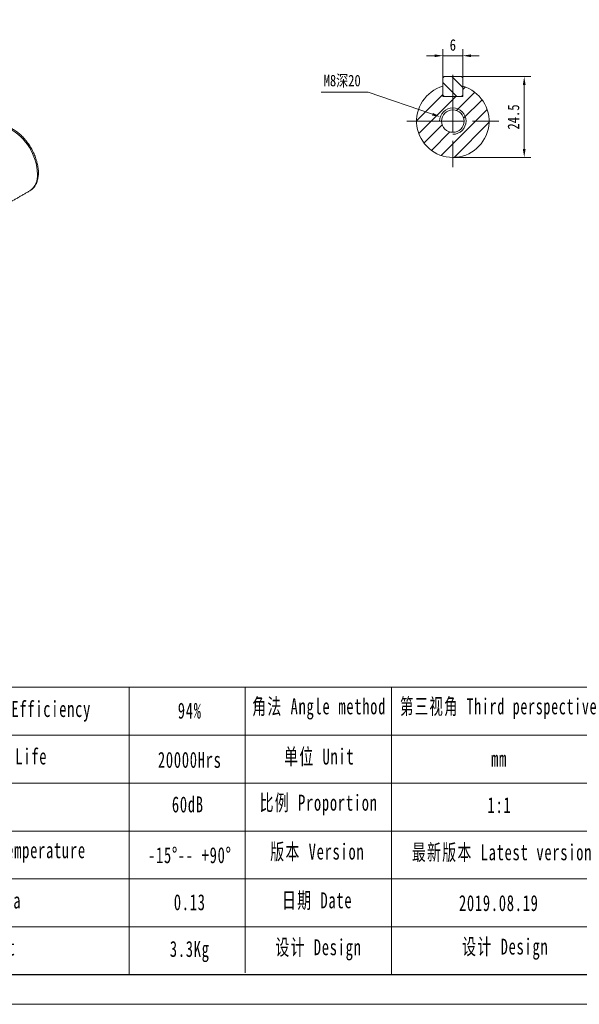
# Model space of a CAD drawing. Header units: millimetres. Extents: x -116 to 646, y -114 to 425.
# Tile 2 of 4: x 222 to 392, y -114 to 185. Entities that reach past the tile are written whole.
import ezdxf

# ---------------------------------------------------------------- set-up
doc = ezdxf.new("R2010")
doc.units = ezdxf.units.MM
doc.header["$LTSCALE"] = 10
doc.linetypes.add('CENTER', pattern=[2, 1.25, -0.25, 0.25, -0.25])
doc.layers.get('0').update_dxf_attribs({"lineweight": 18})
for name, color, linetype, lineweight in [('3中心线层', 1, 'CENTER', 18), ('5剖面线层', 2, 'Continuous', 18), ('图框_外框线', 7, 'Continuous', 18)]:
    doc.layers.add(name, color=color, linetype=linetype, lineweight=lineweight)
doc.styles.add('TH_GBDIM', font='txt', dxfattribs={"width": 0.8})
doc.styles.add('标准', font='txt', dxfattribs={"width": 0.667})
doc.dimstyles.new('TH_GBDIM', dxfattribs={"dimtxt": 3.5, "dimasz": 2.5, "dimexe": 2, "dimexo": 0, "dimgap": 1.5, "dimtad": 1, "dimdec": 1, "dimdsep": 46, "dimtxsty": 'TH_GBDIM', "dimcen": 2.5, "dimdle": 5, "dimclrd": 4, "dimclre": 4, "dimclrt": 3, "dimadec": 0, "dimazin": 0, "dimtfac": 0.714286, "dimtdec": 1, "dimtmove": 0, "dimatfit": 3, "dimfxl": 0, "dimtolj": 1, "dimarcsym": 0})

# ---------------------------------------------------------------- blocks, each defined once
blk = doc.blocks.new('*X25')
for points in [[(374.93, 165), (375.76, 165), (375.34, 167.5)], [(374.93, 145.5), (375.76, 145.5), (375.34, 143)]]:
    blk.add_hatch(color=4).paths.add_polyline_path(points, flags=0)
at = {"color": 4}
for p, q in [((356.67, 167.5), (377.34, 167.5)), ((375.34, 145.5), (375.34, 165)), ((353.67, 143), (377.34, 143))]:
    blk.add_line(p, q, dxfattribs=at)
at = {"color": 3, "insert": (372.09, 155.25), "char_height": 3.5, "width": 15.0267, "attachment_point": 5, "rotation": 90, "style": 'TH_GBDIM'}
blk.add_mtext('24.5', dxfattribs=at)
blk = doc.blocks.new('*X26')
blk.add_hatch(color=4).paths.add_polyline_path([(347.65, 156.48), (347.38, 155.7), (349.88, 155.29)], flags=0)
at = {"color": 4}
for p, q in [((313.72, 162.74), (327.93, 162.74)), ((327.93, 162.74), (347.52, 156.09)), ((353.67, 151.5), (353.67, 156.5)), ((351.17, 154), (356.17, 154))]:
    blk.add_line(p, q, dxfattribs=at)
at = {"color": 3, "insert": (320.08, 166.12), "char_height": 3.5, "width": 23.3956, "attachment_point": 5, "style": 'TH_GBDIM'}
blk.add_mtext('M8深20', dxfattribs=at)
blk = doc.blocks.new('*X27')
for points in [[(348.17, 174.24), (348.17, 173.41), (350.67, 173.83)], [(359.17, 174.24), (359.17, 173.41), (356.67, 173.83)]]:
    blk.add_hatch(color=4).paths.add_polyline_path(points, flags=0)
at = {"color": 4}
for p, q in [((348.17, 173.83), (345.67, 173.83)), ((350.67, 167.1), (350.67, 175.83)), ((356.67, 173.83), (350.67, 173.83)), ((356.67, 167.1), (356.67, 175.83)), ((359.17, 173.83), (361.67, 173.83))]:
    blk.add_line(p, q, dxfattribs=at)
at = {"color": 3, "insert": (353.67, 177.08), "char_height": 3.5, "width": 3.1733, "attachment_point": 5, "style": 'TH_GBDIM'}
blk.add_mtext('6', dxfattribs=at)

msp = doc.modelspace()

# ---------------------------------------------------------------- hatches: boundary and pattern name
at = {"layer": '5剖面线层'}
h = msp.add_hatch(dxfattribs=at)
h.set_pattern_fill('ANSI31', color=256, style=0, pattern_type=0)
h.set_pattern_definition([(135, (0, 0), (-2.245064, -2.245064), [])])
h.paths.add_polyline_path([(356.67, 167.5), (353.67, 167.5), (353.67, 161.5), (356.67, 161.5)], flags=0)
h.paths.add_polyline_path([(353.67, 167.5), (350.67, 167.5), (350.67, 161.5), (353.67, 161.5)], flags=0)
h = msp.add_hatch(dxfattribs=at)
h.set_pattern_fill('ANSI31', color=256, style=0, pattern_type=0)
edge = h.paths.add_edge_path(flags=0)
edge.add_line((364.67, 154), (357.67, 154))
edge.add_arc((353.67, 154), 4, 270, 360, ccw=False)
edge.add_line((353.67, 150), (353.67, 143))
edge.add_arc((353.67, 154), 11, 270, 360)
edge = h.paths.add_edge_path(flags=0)
edge.add_line((356.67, 164.58), (356.67, 161.5))
edge.add_line((356.67, 161.5), (353.67, 161.5))
edge.add_line((353.67, 161.5), (353.67, 158))
edge.add_arc((353.67, 154), 4, 0, 90, ccw=False)
edge.add_line((357.67, 154), (364.67, 154))
edge.add_arc((353.67, 154), 11, 360, 434.1734)
edge = h.paths.add_edge_path(flags=0)
edge.add_line((353.67, 161.5), (350.67, 161.5))
edge.add_line((350.67, 161.5), (350.67, 164.58))
edge.add_arc((353.67, 154), 11, 105.8266, 180)
edge.add_line((342.67, 154), (350.27, 154))
edge.add_arc((353.67, 154), 3.4, 90, 180, ccw=False)
edge.add_line((353.67, 157.4), (353.67, 161.5))
edge = h.paths.add_edge_path(flags=0)
edge.add_arc((353.67, 154), 4, 180, 270, ccw=False)
edge.add_line((349.67, 154), (342.67, 154))
edge.add_arc((353.67, 154), 11, 180, 270)
edge.add_line((353.67, 143), (353.67, 150))
edge = h.paths.add_edge_path(flags=0)
edge.add_line((350.27, 154), (349.67, 154))
edge.add_arc((353.67, 154), 4, 180, 270)
edge.add_line((353.67, 150), (353.67, 150.6))
edge.add_arc((353.67, 154), 3.4, 180, 270, ccw=False)
edge = h.paths.add_edge_path(flags=0)
edge.add_line((357.67, 154), (357.07, 154))
edge.add_arc((353.67, 154), 3.4, 270, 360, ccw=False)
edge.add_line((353.67, 150.6), (353.67, 150))
edge.add_arc((353.67, 154), 4, 270, 360)
edge = h.paths.add_edge_path(flags=0)
edge.add_line((353.67, 158), (353.67, 157.4))
edge.add_arc((353.67, 154), 3.4, 0, 90, ccw=False)
edge.add_line((357.07, 154), (357.67, 154))
edge.add_arc((353.67, 154), 4, 0, 90)

# ---------------------------------------------------------------- linework, layer by layer
for p, q in [((351.07, 167.5), (350.67, 167.1)), ((351.07, 167.5), (350.67, 167.1)), ((351.07, 167.5), (356.27, 167.5)), ((351.07, 167.5), (356.27, 167.5)), ((356.27, 167.5), (356.67, 167.1)), ((356.27, 167.5), (356.67, 167.1)), ((350.67, 167.1), (350.67, 161.9)), ((350.67, 167.1), (350.67, 161.9)), ((356.67, 167.1), (356.67, 161.9)), ((356.67, 167.1), (356.67, 161.9)), ((351.07, 161.5), (350.67, 161.9)), ((350.67, 161.5), (350.67, 161.9)), ((351.07, 161.5), (350.67, 161.5)), ((351.07, 161.5), (356.27, 161.5)), ((356.67, 161.9), (356.27, 161.5)), ((356.67, 161.5), (356.27, 161.5)), ((356.67, 161.9), (356.67, 161.5))]:
    msp.add_line(p, q)
at = {"color": 7, "linetype": 'Continuous', "lineweight": 15}
msp.add_line((225.22, 132.84), (225.3, 132.88), dxfattribs=at)
msp.add_circle((353.67, 154), 3.4)
msp.add_arc((353.67, 154), 11, 105.8266, 74.1734)
msp.add_arc((353.67, 154), 11, 105.8266, 74.1734)
at = {"color": 4}
msp.add_arc((353.67, 154), 4, 270, 180, dxfattribs=at)
at = {"color": 7, "linetype": 'Continuous', "lineweight": 15}
for centre, radius, start, end in [((211.14, 137.35), 16.45, 1.9789, 61.5941), ((222.19, 137.32), 5.42, 304.9988, 6.3134)]:
    msp.add_arc(centre, radius, start, end, dxfattribs=at)
msp.add_open_spline([(225.2, 132.84), (225.44, 132.98), (225.96, 133.29), (226.61, 133.98), (227.17, 134.86), (227.57, 135.89), (227.82, 137.05), (227.89, 138.12), (227.85, 139.25), (227.7, 140.44), (227.37, 141.88), (226.88, 143.33), (226.25, 144.76), (225.49, 146.14), (224.62, 147.45), (223.65, 148.66), (222.6, 149.74), (221.49, 150.68), (220.34, 151.44), (219.31, 151.98), (218.66, 152.17), (218.41, 152.24)], degree=3, knots=[0, 0, 0, 0, 1.056824, 2.317189, 3.587104, 4.885875, 6.217818, 7.561342, 8.290498, 9.660278, 11.027606, 12.39189, 13.753654, 15.114139, 16.474854, 17.837018, 19.202165, 20.571934, 21.947644, 23.329525, 24.226491, 24.226491, 24.226491, 24.226491], dxfattribs=at)
msp.add_open_spline([(218.11, 128.73), (225.3, 132.88)], degree=1, dxfattribs=at)
at = {"layer": '3中心线层'}
for p, q in [((353.67, 168), (353.67, 140)), ((339.67, 154), (367.67, 154)), ((339.67, 154), (367.67, 154)), ((339.67, 154), (367.67, 154))]:
    msp.add_line(p, q, dxfattribs=at)
at = {"layer": '图框_外框线'}
for p, q in [((-48.48, -17.75), (637.06, -17.75)), ((255.38, -17.75), (255.38, -104.83)), ((290.61, -17.75), (290.61, -104.34)), ((335.09, -17.75), (335.09, -104.83)), ((17.22, -32.28), (402.5, -32.28)), ((-48.48, -46.81), (637.06, -46.81)), ((17.22, -61.34), (637.06, -61.34)), ((17.22, -75.87), (637.06, -75.87)), ((17.22, -90.4), (637.06, -90.4))]:
    msp.add_line(p, q, dxfattribs=at)
at = {"layer": '图框_外框线', "color": 3}
msp.add_lwpolyline([(-115.78, -113.9), (646.13, -113.9), (646.13, 424.88), (-115.78, 424.88)], close=True, dxfattribs=at)
at = {"layer": '图框_外框线', "color": 3, "lineweight": 25}
msp.add_lwpolyline([(-70.43, -104.83), (637.06, -104.83), (637.06, 415.81), (-70.43, 415.81)], close=True, dxfattribs=at)

# ---------------------------------------------------------------- texts
at = {"layer": '图框_外框线', "color": 1, "attachment_point": 2, "style": '标准'}
for s, insert, char_height, width in [('\\T1.1;角法 Angle method ', (313.09, -21.1), 4.8428, 61.9336), ('\\T1.1;第三视角 Third perspective', (368.63, -21.1), 4.8428, 74.2233), ('\\T1.1;运转效率 Transmission Efficiency', (205.6, -21.9), 4.8428, 82.2971), ('\\T1.1;94%', (273.81, -22.39), 4.843, 61.9336), ('\\T1.1;精度寿命 Service Life', (205.6, -36.29), 4.8428, 64.5974), ('\\T1.1;单位 Unit', (313.11, -36.31), 4.8428, 61.9336), ('\\T1.1;20000Hrs', (273.81, -37.32), 4.8428, 61.9336), ('\\T1.1;mm', (367.71, -36.99), 4.843, 61.9336), ('\\T1.1;60dB', (273.22, -50.84), 4.843, 31.9571), ('\\T1.1;比例 Proportion', (312.94, -50.32), 4.8428, 41.7001), ('\\T1.1;1:1', (367.83, -51.04), 4.843, 61.9336), ('\\T1.1;环境温度 Enviromental Temperature', (202.82, -64.73), 4.8428, 81.603), ('\\T1.1;版本 Version', (312.54, -65.15), 4.8428, 61.9336), ('\\T1.1;最新版本 Latest version', (368.59, -65.36), 4.8428, 61.9336), ('\\T1.1;-15%%D-- +90%%D', (273.81, -66.24), 4.8428, 41.5432), ('\\T1.1;惯量 Inertia', (208.38, -79.99), 4.8428, 43.7514), ('\\T1.1;0.13', (273.81, -80.51), 4.843, 32.7543), ('\\T1.1;日期 Date', (312.49, -79.93), 4.8428, 61.9336), ('\\T1.1;2019.08.19', (367.62, -80.77), 4.8428, 61.9336), ('\\T1.1;重量 Weight', (207.86, -94.21), 4.8428, 37.657), ('\\T1.1;3.3Kg', (273.81, -94.68), 4.8428, 32.4027), ('\\T1.1;设计 Design', (312.89, -94.15), 4.8428, 61.9336), ('\\T1.1;设计 Design', (369.6, -93.96), 4.8428, 61.9336)]:
    msp.add_mtext(s, dxfattribs=dict(at, insert=insert, char_height=char_height, width=width))

# ---------------------------------------------------------------- dimensions: what is measured, and where the dimension line sits
dim = msp.add_linear_dim(base=(350.67, 173.83), p1=(356.67, 167.1), p2=(350.67, 167.1), dimstyle='TH_GBDIM', override={"dimsah": 1, "dimtzin": 0})
dim.commit()
dim.dimension.update_dxf_attribs({"geometry": '*X27', "text_midpoint": (353.67, 173.83), "dimtype": 160})
dim = msp.add_diameter_dim_2p(p1=(357.46, 152.71), p2=(349.88, 155.29), text='M8深20', dimstyle='TH_GBDIM', override={"dimtih": 1, "dimtoh": 1, "dimpost": '%%C<>', "dimsah": 1, "dimtofl": 0, "dimtzin": 0})
dim.commit()
dim.dimension.update_dxf_attribs({"geometry": '*X26', "text_midpoint": (327.93, 162.74), "dimtype": 163})
dim = msp.add_linear_dim(base=(375.34, 167.5), p1=(353.67, 143), p2=(356.67, 167.5), angle=90, dimstyle='TH_GBDIM', override={"dimsah": 1, "dimtzin": 0})
dim.commit()
dim.dimension.update_dxf_attribs({"geometry": '*X25', "text_midpoint": (372.09, 155.25)})

doc.saveas('drawing.dxf')
